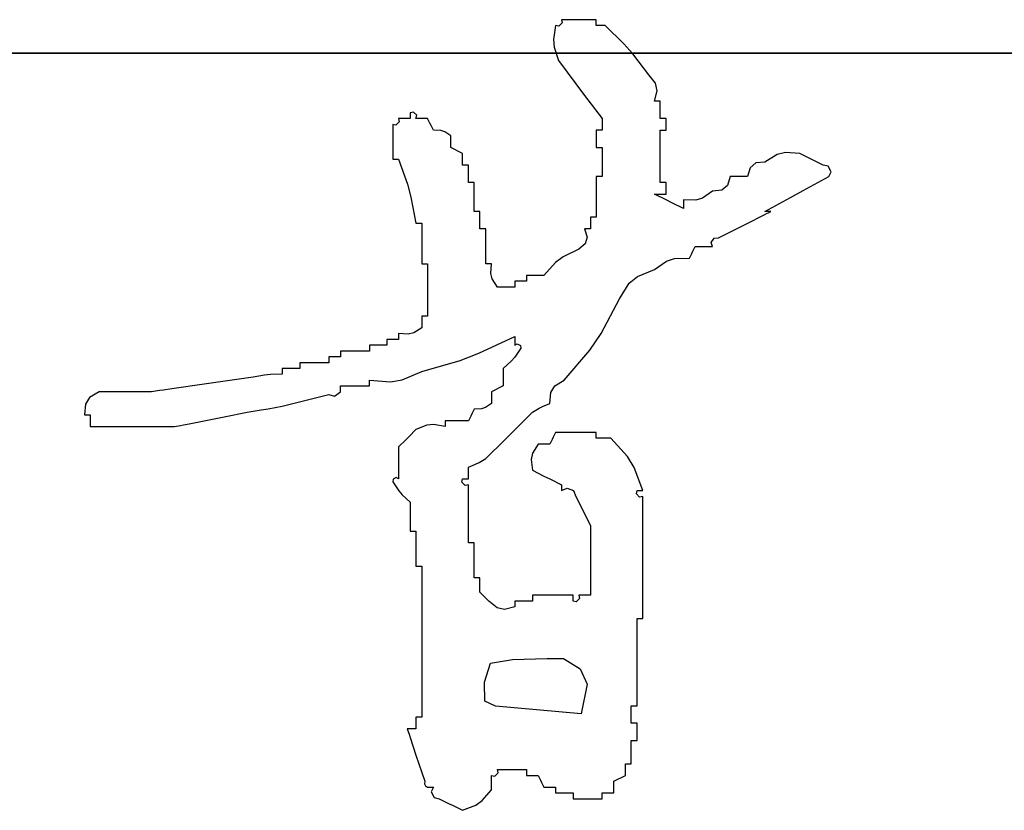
# Model space of a CAD drawing. Extents: x 797781 to 1255204, y 21234 to 1024248.
# Tile 106 of 256: x 1023424 to 1024069, y 57992 to 58511. Entities that reach past the tile are written whole.
import ezdxf

# ---------------------------------------------------------------- set-up
doc = ezdxf.new("R2010")
doc.units = 0
doc.header["$LTSCALE"] = 1000
doc.header["$MEASUREMENT"] = 0
doc.layers.add('230303生产综合楼-平面图_t8$0$图框', color=4, linetype='Continuous', lineweight=35)

# ---------------------------------------------------------------- blocks, each defined once
blk = doc.blocks.new('dianziqianminggry')
for p, q in [((0.069871, 0.086386), (0.069798, 0.085881)), ((0.069988, 0.08636), (0.069871, 0.086386)), ((0.070108, 0.08648), (0.069988, 0.08636)), ((0.070591, 0.086598), (0.070083, 0.086598)), ((0.070083, 0.086598), (0.070108, 0.08648)), ((0.070845, 0.086598), (0.070591, 0.086598)), ((0.071353, 0.086598), (0.070845, 0.086598)), ((0.071353, 0.086513), (0.071353, 0.086598)), ((0.071353, 0.08647), (0.071353, 0.086513)), ((0.071353, 0.086386), (0.071353, 0.08647)), ((0.07148, 0.086386), (0.071353, 0.086386)), ((0.071544, 0.086386), (0.07148, 0.086386)), ((0.071671, 0.086386), (0.071544, 0.086386)), ((0.072359, 0.085717), (0.071671, 0.086386)), ((0.069798, 0.085881), (0.069822, 0.085601)), ((0.072681, 0.085353), (0.072359, 0.085717)), ((0.069822, 0.085601), (0.069977, 0.085115)), ((0.073259, 0.084586), (0.072681, 0.085353)), ((0.069977, 0.085115), (0.070604, 0.084263)), ((0.070604, 0.084263), (0.070922, 0.083839)), ((0.073505, 0.084283), (0.073259, 0.084586)), ((0.073565, 0.084012), (0.073505, 0.084283)), ((0.07347, 0.083633), (0.073565, 0.084012)), ((0.070922, 0.083839), (0.071565, 0.082998)), ((0.073555, 0.083633), (0.07347, 0.083633)), ((0.073597, 0.083633), (0.073555, 0.083633)), ((0.073682, 0.083633), (0.073597, 0.083633)), ((0.073682, 0.083379), (0.073682, 0.083633)), ((0.064695, 0.083235), (0.064578, 0.08321)), ((0.064578, 0.08321), (0.064578, 0.083125)), ((0.064815, 0.083115), (0.064695, 0.083235)), ((0.073682, 0.083252), (0.073682, 0.083379)), ((0.073682, 0.082998), (0.073682, 0.083252)), ((0.06418, 0.082881), (0.064059, 0.082761)), ((0.064324, 0.082998), (0.064154, 0.082998)), ((0.064154, 0.082998), (0.06418, 0.082881)), ((0.064408, 0.082998), (0.064324, 0.082998)), ((0.064578, 0.082998), (0.064408, 0.082998)), ((0.064578, 0.083125), (0.064578, 0.083083)), ((0.064578, 0.083083), (0.064578, 0.082998)), ((0.064789, 0.082998), (0.064815, 0.083115)), ((0.064959, 0.082998), (0.064789, 0.082998)), ((0.065043, 0.082998), (0.064959, 0.082998)), ((0.065213, 0.082998), (0.065043, 0.082998)), ((0.065297, 0.082829), (0.065213, 0.082998)), ((0.06534, 0.082744), (0.065297, 0.082829)), ((0.071565, 0.082998), (0.071565, 0.082829)), ((0.071565, 0.082829), (0.071565, 0.082744)), ((0.073767, 0.082998), (0.073682, 0.082998)), ((0.073809, 0.082998), (0.073767, 0.082998)), ((0.073894, 0.082998), (0.073809, 0.082998)), ((0.073894, 0.082829), (0.073894, 0.082998)), ((0.073894, 0.082744), (0.073894, 0.082829)), ((0.064059, 0.082761), (0.063942, 0.082786)), ((0.063942, 0.082786), (0.063942, 0.082278)), ((0.065425, 0.082575), (0.06534, 0.082744)), ((0.065692, 0.082566), (0.065425, 0.082575)), ((0.06584, 0.082517), (0.065692, 0.082566)), ((0.06606, 0.082363), (0.06584, 0.082517)), ((0.071438, 0.082575), (0.071353, 0.082575)), ((0.071353, 0.082575), (0.071353, 0.082321)), ((0.07148, 0.082575), (0.071438, 0.082575)), ((0.071565, 0.082575), (0.07148, 0.082575)), ((0.071565, 0.082744), (0.071565, 0.082575)), ((0.073682, 0.081812), (0.073682, 0.082575)), ((0.073682, 0.082575), (0.073767, 0.082575)), ((0.073767, 0.082575), (0.073809, 0.082575)), ((0.073809, 0.082575), (0.073894, 0.082575)), ((0.073894, 0.082575), (0.073894, 0.082744)), ((0.063942, 0.082278), (0.063942, 0.082024)), ((0.06606, 0.082194), (0.06606, 0.082363)), ((0.06606, 0.082109), (0.06606, 0.082194)), ((0.06606, 0.081939), (0.06606, 0.082109)), ((0.071353, 0.082321), (0.071353, 0.082194)), ((0.071353, 0.082194), (0.071353, 0.081939)), ((0.063942, 0.082024), (0.063942, 0.081516)), ((0.066229, 0.081855), (0.06606, 0.081939)), ((0.066314, 0.081812), (0.066229, 0.081855)), ((0.066483, 0.081728), (0.066314, 0.081812)), ((0.066483, 0.081558), (0.066483, 0.081728)), ((0.071353, 0.081939), (0.071438, 0.081939)), ((0.071438, 0.081939), (0.07148, 0.081939)), ((0.07148, 0.081939), (0.071565, 0.081939)), ((0.071565, 0.081939), (0.071565, 0.081516)), ((0.073682, 0.081431), (0.073682, 0.081812)), ((0.078241, 0.081766), (0.077936, 0.08169)), ((0.078763, 0.081728), (0.078241, 0.081766)), ((0.079102, 0.081558), (0.078763, 0.081728)), ((0.063942, 0.081516), (0.064027, 0.081516)), ((0.064027, 0.081516), (0.064069, 0.081516)), ((0.064069, 0.081516), (0.064154, 0.081516)), ((0.064154, 0.081516), (0.064476, 0.080605)), ((0.066483, 0.081474), (0.066483, 0.081558)), ((0.066483, 0.081304), (0.066483, 0.081474)), ((0.071565, 0.081516), (0.071565, 0.081304)), ((0.073682, 0.080669), (0.073682, 0.081431)), ((0.077164, 0.081378), (0.076949, 0.081199)), ((0.077493, 0.08141), (0.077164, 0.081378)), ((0.077936, 0.08169), (0.077493, 0.08141)), ((0.079272, 0.081474), (0.079102, 0.081558)), ((0.07961, 0.081304), (0.079272, 0.081474)), ((0.066568, 0.081304), (0.066483, 0.081304)), ((0.06661, 0.081304), (0.066568, 0.081304)), ((0.066695, 0.081304), (0.06661, 0.081304)), ((0.066695, 0.08105), (0.066695, 0.081304)), ((0.066695, 0.080923), (0.066695, 0.08105)), ((0.071565, 0.081304), (0.071565, 0.080881)), ((0.076949, 0.081199), (0.076858, 0.080881)), ((0.079796, 0.081265), (0.07961, 0.081304)), ((0.079902, 0.081052), (0.079796, 0.081265)), ((0.079822, 0.080881), (0.079902, 0.081052)), ((0.066695, 0.080669), (0.066695, 0.080923)), ((0.06678, 0.080669), (0.066695, 0.080669)), ((0.066822, 0.080669), (0.06678, 0.080669)), ((0.066907, 0.080669), (0.066822, 0.080669)), ((0.066907, 0.080246), (0.066907, 0.080669)), ((0.071438, 0.080881), (0.071353, 0.080881)), ((0.071353, 0.080881), (0.071353, 0.080288)), ((0.07148, 0.080881), (0.071438, 0.080881)), ((0.071565, 0.080881), (0.07148, 0.080881)), ((0.073767, 0.080669), (0.073682, 0.080669)), ((0.073809, 0.080669), (0.073767, 0.080669)), ((0.073894, 0.080669), (0.073809, 0.080669)), ((0.073894, 0.0805), (0.073894, 0.080669)), ((0.076223, 0.080881), (0.076132, 0.080563)), ((0.076477, 0.080881), (0.076223, 0.080881)), ((0.076604, 0.080881), (0.076477, 0.080881)), ((0.076858, 0.080881), (0.076604, 0.080881)), ((0.078889, 0.080375), (0.079822, 0.080881)), ((0.064476, 0.080605), (0.064604, 0.080135)), ((0.071353, 0.080288), (0.071353, 0.079992)), ((0.073894, 0.080415), (0.073894, 0.0805)), ((0.073894, 0.080246), (0.073894, 0.080415)), ((0.075588, 0.080351), (0.075223, 0.080101)), ((0.075917, 0.080384), (0.075588, 0.080351)), ((0.076132, 0.080563), (0.075917, 0.080384)), ((0.078423, 0.080121), (0.078889, 0.080375)), ((0.064604, 0.080135), (0.064789, 0.079187)), ((0.066907, 0.080034), (0.066907, 0.080246)), ((0.066907, 0.07961), (0.066907, 0.080034)), ((0.071353, 0.079992), (0.071353, 0.079399)), ((0.073894, 0.080034), (0.07347, 0.080246)), ((0.07347, 0.080246), (0.07364, 0.080246)), ((0.07364, 0.080246), (0.073724, 0.080246)), ((0.073724, 0.080246), (0.073894, 0.080246)), ((0.074105, 0.079928), (0.073894, 0.080034)), ((0.074971, 0.080026), (0.074529, 0.080034)), ((0.074529, 0.080034), (0.074529, 0.079907)), ((0.075223, 0.080101), (0.074971, 0.080026)), ((0.077493, 0.07961), (0.078423, 0.080121)), ((0.066991, 0.07961), (0.066907, 0.07961)), ((0.067034, 0.07961), (0.066991, 0.07961)), ((0.067118, 0.07961), (0.067034, 0.07961)), ((0.067118, 0.079356), (0.067118, 0.07961)), ((0.074529, 0.079716), (0.074105, 0.079928)), ((0.074529, 0.079907), (0.074529, 0.079843)), ((0.074529, 0.079843), (0.074529, 0.079716)), ((0.077578, 0.07961), (0.077493, 0.07961)), ((0.07762, 0.07961), (0.077578, 0.07961)), ((0.07762, 0.079568), (0.077705, 0.07961)), ((0.077705, 0.07961), (0.07762, 0.07961)), ((0.067118, 0.079229), (0.067118, 0.079356)), ((0.067118, 0.078975), (0.067118, 0.079229)), ((0.071226, 0.079399), (0.071141, 0.079399)), ((0.071141, 0.079399), (0.071141, 0.079229)), ((0.071141, 0.079229), (0.071141, 0.079145)), ((0.071268, 0.079399), (0.071226, 0.079399)), ((0.071353, 0.079399), (0.071268, 0.079399)), ((0.076816, 0.079166), (0.077493, 0.079505)), ((0.077493, 0.079505), (0.077578, 0.079547)), ((0.077578, 0.079547), (0.07762, 0.079568)), ((0.064789, 0.079187), (0.064874, 0.079187)), ((0.064874, 0.079187), (0.064916, 0.079187)), ((0.064916, 0.079187), (0.065001, 0.079187)), ((0.065001, 0.079187), (0.065001, 0.078594)), ((0.067203, 0.078975), (0.067118, 0.078975)), ((0.067245, 0.078975), (0.067203, 0.078975)), ((0.06733, 0.078975), (0.067245, 0.078975)), ((0.06733, 0.078467), (0.06733, 0.078975)), ((0.071014, 0.078975), (0.070929, 0.078975)), ((0.070929, 0.078975), (0.071024, 0.078682)), ((0.071057, 0.078975), (0.071014, 0.078975)), ((0.071141, 0.078975), (0.071057, 0.078975)), ((0.071141, 0.079145), (0.071141, 0.078975)), ((0.075799, 0.078658), (0.076477, 0.078996)), ((0.076477, 0.078996), (0.076816, 0.079166)), ((0.065001, 0.078594), (0.065001, 0.078298)), ((0.071024, 0.078682), (0.070953, 0.078434)), ((0.07554, 0.078485), (0.075647, 0.078646)), ((0.075647, 0.078646), (0.075799, 0.078658)), ((0.065001, 0.078298), (0.065001, 0.077705)), ((0.06733, 0.078213), (0.06733, 0.078467)), ((0.06733, 0.077705), (0.06733, 0.078213)), ((0.070718, 0.078234), (0.070146, 0.077958)), ((0.070953, 0.078434), (0.070718, 0.078234)), ((0.074825, 0.078086), (0.074868, 0.078171)), ((0.074868, 0.078171), (0.074952, 0.07834)), ((0.074952, 0.07834), (0.075206, 0.07834)), ((0.075206, 0.07834), (0.075333, 0.07834)), ((0.075333, 0.07834), (0.075588, 0.07834)), ((0.075588, 0.07834), (0.07554, 0.078485)), ((0.070146, 0.077958), (0.069872, 0.077754)), ((0.07347, 0.077493), (0.073909, 0.077801)), ((0.073909, 0.077801), (0.074205, 0.0779)), ((0.074205, 0.0779), (0.074741, 0.077917)), ((0.074741, 0.077917), (0.074825, 0.078086)), ((0.065001, 0.077705), (0.065086, 0.077705)), ((0.065086, 0.077705), (0.065128, 0.077705)), ((0.065128, 0.077705), (0.065213, 0.077705)), ((0.065213, 0.077705), (0.065213, 0.076943)), ((0.067415, 0.077705), (0.06733, 0.077705)), ((0.067457, 0.077705), (0.067415, 0.077705)), ((0.067542, 0.077705), (0.067457, 0.077705)), ((0.067516, 0.077357), (0.067542, 0.077705)), ((0.069872, 0.077754), (0.069447, 0.077281)), ((0.072855, 0.07725), (0.07347, 0.077493)), ((0.067567, 0.077153), (0.067516, 0.077357)), ((0.067754, 0.076858), (0.067567, 0.077153)), ((0.068558, 0.07707), (0.068389, 0.07707)), ((0.068389, 0.07707), (0.068389, 0.076985)), ((0.068643, 0.07707), (0.068558, 0.07707)), ((0.068812, 0.07707), (0.068643, 0.07707)), ((0.069066, 0.077281), (0.068812, 0.077281)), ((0.068812, 0.077281), (0.068812, 0.077197)), ((0.068812, 0.077197), (0.068812, 0.077154)), ((0.068812, 0.077154), (0.068812, 0.07707)), ((0.069193, 0.077281), (0.069066, 0.077281)), ((0.069447, 0.077281), (0.069193, 0.077281)), ((0.07255, 0.076996), (0.072855, 0.07725)), ((0.065213, 0.076943), (0.065213, 0.076562)), ((0.068008, 0.076858), (0.067754, 0.076858)), ((0.068135, 0.076858), (0.068008, 0.076858)), ((0.068389, 0.076858), (0.068135, 0.076858)), ((0.068389, 0.076985), (0.068389, 0.076943)), ((0.068389, 0.076943), (0.068389, 0.076858)), ((0.0722, 0.076434), (0.07255, 0.076996)), ((0.065213, 0.076562), (0.065213, 0.075799)), ((0.071526, 0.07517), (0.0722, 0.076434)), ((0.065086, 0.075799), (0.065001, 0.075799)), ((0.065001, 0.075799), (0.065001, 0.07563)), ((0.065001, 0.07563), (0.065001, 0.075545)), ((0.065128, 0.075799), (0.065086, 0.075799)), ((0.065213, 0.075799), (0.065128, 0.075799)), ((0.065001, 0.075376), (0.064706, 0.07519)), ((0.065001, 0.075545), (0.065001, 0.075376)), ((0.0639, 0.074952), (0.063731, 0.074952)), ((0.063731, 0.074952), (0.063731, 0.074868)), ((0.063985, 0.074952), (0.0639, 0.074952)), ((0.064154, 0.074952), (0.063985, 0.074952)), ((0.064502, 0.075139), (0.064154, 0.075164)), ((0.064154, 0.075164), (0.064154, 0.075079)), ((0.064154, 0.075079), (0.064154, 0.075037)), ((0.064154, 0.075037), (0.064154, 0.074952)), ((0.064706, 0.07519), (0.064502, 0.075139)), ((0.067077, 0.074447), (0.068389, 0.075058)), ((0.068389, 0.075058), (0.068389, 0.074931)), ((0.068389, 0.074931), (0.068389, 0.074868)), ((0.071115, 0.074564), (0.071526, 0.07517)), ((0.06335, 0.074741), (0.063095, 0.074741)), ((0.063095, 0.074741), (0.063095, 0.074656)), ((0.063095, 0.074656), (0.063095, 0.074614)), ((0.063095, 0.074614), (0.063095, 0.074529)), ((0.063477, 0.074741), (0.06335, 0.074741)), ((0.063731, 0.074741), (0.063477, 0.074741)), ((0.063731, 0.074868), (0.063731, 0.074825)), ((0.063731, 0.074825), (0.063731, 0.074741)), ((0.0686, 0.074635), (0.068383, 0.07431)), ((0.068389, 0.074868), (0.068389, 0.074741)), ((0.068389, 0.074741), (0.06847, 0.074789)), ((0.06847, 0.074789), (0.06859, 0.074729)), ((0.06859, 0.074729), (0.0686, 0.074635)), ((0.070188, 0.07347), (0.071115, 0.074564)), ((0.061783, 0.074317), (0.061613, 0.074317)), ((0.061613, 0.074317), (0.061613, 0.074232)), ((0.061613, 0.074232), (0.061613, 0.07419)), ((0.061867, 0.074317), (0.061783, 0.074317)), ((0.062037, 0.074317), (0.061867, 0.074317)), ((0.06246, 0.074529), (0.062037, 0.074529)), ((0.062037, 0.074529), (0.062037, 0.074444)), ((0.062037, 0.074444), (0.062037, 0.074402)), ((0.062037, 0.074402), (0.062037, 0.074317)), ((0.062672, 0.074529), (0.06246, 0.074529)), ((0.063095, 0.074529), (0.062672, 0.074529)), ((0.066391, 0.07419), (0.067077, 0.074447)), ((0.068383, 0.07431), (0.068253, 0.074158)), ((0.060174, 0.073894), (0.05992, 0.073894)), ((0.05992, 0.073894), (0.05992, 0.073809)), ((0.060301, 0.073894), (0.060174, 0.073894)), ((0.060555, 0.073894), (0.060301, 0.073894)), ((0.060978, 0.074105), (0.060555, 0.074105)), ((0.060555, 0.074105), (0.060555, 0.074021)), ((0.060555, 0.074021), (0.060555, 0.073978)), ((0.060555, 0.073978), (0.060555, 0.073894)), ((0.06119, 0.074105), (0.060978, 0.074105)), ((0.061613, 0.074105), (0.06119, 0.074105)), ((0.061613, 0.07419), (0.061613, 0.074105)), ((0.065001, 0.073788), (0.066391, 0.07419)), ((0.068253, 0.074158), (0.067965, 0.073894)), ((0.067965, 0.073894), (0.067965, 0.07364)), ((0.058861, 0.073576), (0.057675, 0.073407)), ((0.059279, 0.073656), (0.058861, 0.073576)), ((0.059494, 0.073678), (0.059279, 0.073656)), ((0.05992, 0.073682), (0.059494, 0.073678)), ((0.05992, 0.073809), (0.05992, 0.073767)), ((0.05992, 0.073767), (0.05992, 0.073682)), ((0.063866, 0.073412), (0.064291, 0.073482)), ((0.064291, 0.073482), (0.065001, 0.073788)), ((0.067965, 0.07364), (0.067965, 0.073513)), ((0.067965, 0.073513), (0.067965, 0.073259)), ((0.055897, 0.073153), (0.0556, 0.07311)), ((0.057082, 0.073322), (0.055897, 0.073153)), ((0.057675, 0.073407), (0.057082, 0.073322)), ((0.062035, 0.073047), (0.062037, 0.073259)), ((0.062037, 0.073259), (0.06246, 0.073259)), ((0.06246, 0.073259), (0.062672, 0.073259)), ((0.062672, 0.073259), (0.063095, 0.073259)), ((0.063095, 0.073386), (0.063095, 0.07347)), ((0.063095, 0.07347), (0.063866, 0.073412)), ((0.063095, 0.073343), (0.063095, 0.073386)), ((0.063095, 0.073259), (0.063095, 0.073343)), ((0.067711, 0.073131), (0.067542, 0.073047)), ((0.067796, 0.073174), (0.067711, 0.073131)), ((0.067965, 0.073259), (0.067796, 0.073174)), ((0.069695, 0.073021), (0.069847, 0.073264)), ((0.069847, 0.073264), (0.070188, 0.07347)), ((0.052908, 0.07284), (0.052757, 0.072598)), ((0.05325, 0.073047), (0.052908, 0.07284)), ((0.054012, 0.073047), (0.05325, 0.073047)), ((0.054393, 0.073047), (0.054012, 0.073047)), ((0.055156, 0.073047), (0.054393, 0.073047)), ((0.055452, 0.073089), (0.055156, 0.073047)), ((0.0556, 0.07311), (0.055452, 0.073089)), ((0.060597, 0.072687), (0.060936, 0.072772)), ((0.060936, 0.072772), (0.061613, 0.072941)), ((0.061613, 0.072941), (0.061817, 0.072883)), ((0.061817, 0.072883), (0.062035, 0.073047)), ((0.067542, 0.073047), (0.067542, 0.072877)), ((0.067542, 0.072877), (0.067542, 0.072793)), ((0.067542, 0.072793), (0.067542, 0.072623)), ((0.069659, 0.072623), (0.069695, 0.073021)), ((0.052757, 0.072598), (0.052721, 0.0722)), ((0.059158, 0.072387), (0.059412, 0.072429)), ((0.059412, 0.072429), (0.05992, 0.072517)), ((0.05992, 0.072517), (0.060597, 0.072687)), ((0.066907, 0.072412), (0.066822, 0.072242)), ((0.067174, 0.07242), (0.066907, 0.072412)), ((0.067323, 0.07247), (0.067174, 0.07242)), ((0.067542, 0.072623), (0.067323, 0.07247)), ((0.069024, 0.072306), (0.06927, 0.072448)), ((0.06927, 0.072448), (0.069398, 0.072512)), ((0.069398, 0.072512), (0.069659, 0.072623)), ((0.052721, 0.0722), (0.052805, 0.0722)), ((0.052805, 0.0722), (0.052848, 0.0722)), ((0.052848, 0.0722), (0.052932, 0.0722)), ((0.052932, 0.0722), (0.052932, 0.07203)), ((0.056532, 0.071882), (0.057379, 0.072052)), ((0.057379, 0.072052), (0.057802, 0.072136)), ((0.057802, 0.072136), (0.058649, 0.072306)), ((0.058649, 0.072306), (0.059158, 0.072387)), ((0.06678, 0.072158), (0.066695, 0.071988)), ((0.066822, 0.072242), (0.06678, 0.072158)), ((0.068346, 0.071628), (0.069024, 0.072306)), ((0.052932, 0.07203), (0.052932, 0.071946)), ((0.052932, 0.071946), (0.052932, 0.071776)), ((0.052932, 0.071776), (0.05416, 0.071776)), ((0.05416, 0.071776), (0.054775, 0.071776)), ((0.054775, 0.071776), (0.056003, 0.071776)), ((0.056003, 0.071776), (0.056214, 0.071819)), ((0.056214, 0.071819), (0.05632, 0.07184)), ((0.05632, 0.07184), (0.056532, 0.071882)), ((0.065186, 0.071824), (0.064789, 0.071671)), ((0.065429, 0.071848), (0.065186, 0.071824)), ((0.065848, 0.071776), (0.065429, 0.071848)), ((0.066187, 0.071988), (0.065848, 0.071988)), ((0.065848, 0.071988), (0.065848, 0.071903)), ((0.065848, 0.071903), (0.065848, 0.071861)), ((0.065848, 0.071861), (0.065848, 0.071776)), ((0.066356, 0.071988), (0.066187, 0.071988)), ((0.066695, 0.071988), (0.066356, 0.071988)), ((0.064535, 0.071416), (0.064408, 0.071289)), ((0.064789, 0.071671), (0.064535, 0.071416)), ((0.068008, 0.071289), (0.068346, 0.071628)), ((0.069786, 0.071395), (0.069744, 0.071311)), ((0.069871, 0.071565), (0.069786, 0.071395)), ((0.070464, 0.071565), (0.069871, 0.071565)), ((0.07076, 0.071565), (0.070464, 0.071565)), ((0.071353, 0.071565), (0.07076, 0.071565)), ((0.071353, 0.07148), (0.071353, 0.071565)), ((0.071353, 0.071438), (0.071353, 0.07148)), ((0.071353, 0.071353), (0.071353, 0.071438)), ((0.071565, 0.071353), (0.071353, 0.071353)), ((0.071671, 0.071353), (0.071565, 0.071353)), ((0.071882, 0.071353), (0.071671, 0.071353)), ((0.072486, 0.070694), (0.071882, 0.071353)), ((0.064408, 0.071289), (0.064154, 0.071035)), ((0.064154, 0.071035), (0.064154, 0.07057)), ((0.06733, 0.070612), (0.068008, 0.071289)), ((0.069236, 0.071141), (0.069036, 0.070806)), ((0.069405, 0.071141), (0.069236, 0.071141)), ((0.06949, 0.071141), (0.069405, 0.071141)), ((0.069659, 0.071141), (0.06949, 0.071141)), ((0.069744, 0.071311), (0.069659, 0.071141)), ((0.067084, 0.07047), (0.06733, 0.070612)), ((0.069036, 0.070806), (0.068985, 0.070577)), ((0.072736, 0.070285), (0.072486, 0.070694)), ((0.064154, 0.07057), (0.064154, 0.070337)), ((0.064154, 0.070337), (0.064154, 0.069871)), ((0.066695, 0.070294), (0.066956, 0.070406)), ((0.066695, 0.070125), (0.066695, 0.070294)), ((0.066956, 0.070406), (0.067084, 0.07047)), ((0.068985, 0.070577), (0.069024, 0.070188)), ((0.073047, 0.069447), (0.072736, 0.070285)), ((0.064073, 0.069919), (0.063953, 0.069859)), ((0.064154, 0.069871), (0.064073, 0.069919)), ((0.066695, 0.07004), (0.066695, 0.070125)), ((0.066695, 0.069871), (0.066695, 0.07004)), ((0.069024, 0.070188), (0.069447, 0.069977)), ((0.069447, 0.069977), (0.069659, 0.069871)), ((0.063953, 0.069859), (0.063942, 0.069765)), ((0.063942, 0.069765), (0.064159, 0.06944)), ((0.066458, 0.069754), (0.066483, 0.069871)), ((0.066578, 0.069634), (0.066458, 0.069754)), ((0.066483, 0.069871), (0.066568, 0.069871)), ((0.066568, 0.069871), (0.06661, 0.069871)), ((0.066695, 0.069659), (0.066578, 0.069634)), ((0.06661, 0.069871), (0.066695, 0.069871)), ((0.066695, 0.068812), (0.066695, 0.069659)), ((0.069659, 0.069871), (0.070083, 0.069659)), ((0.070083, 0.069659), (0.070083, 0.069574)), ((0.070083, 0.069574), (0.070083, 0.069532)), ((0.064159, 0.06944), (0.06429, 0.069288)), ((0.06429, 0.069288), (0.064578, 0.069024)), ((0.070083, 0.069447), (0.070293, 0.069535)), ((0.070083, 0.069532), (0.070083, 0.069447)), ((0.070293, 0.069535), (0.07052, 0.069444)), ((0.07052, 0.069444), (0.070612, 0.069236)), ((0.070612, 0.069236), (0.070824, 0.068812)), ((0.07281, 0.06933), (0.072835, 0.069447)), ((0.07293, 0.06921), (0.07281, 0.06933)), ((0.072835, 0.069447), (0.07292, 0.069447)), ((0.07292, 0.069447), (0.072962, 0.069447)), ((0.073047, 0.069236), (0.07293, 0.06921)), ((0.072962, 0.069447), (0.073047, 0.069447)), ((0.073047, 0.067457), (0.073047, 0.069236)), ((0.064578, 0.069024), (0.064578, 0.0686)), ((0.064578, 0.0686), (0.064578, 0.068389)), ((0.066695, 0.068389), (0.066695, 0.068812)), ((0.070824, 0.068812), (0.070929, 0.0686)), ((0.070929, 0.0686), (0.071141, 0.068177)), ((0.064578, 0.068389), (0.064578, 0.067965)), ((0.066695, 0.067542), (0.066695, 0.068389)), ((0.071141, 0.068177), (0.071141, 0.067161)), ((0.064578, 0.067965), (0.064662, 0.067965)), ((0.064662, 0.067965), (0.064705, 0.067965)), ((0.064705, 0.067965), (0.064789, 0.067965)), ((0.064789, 0.067965), (0.064789, 0.067457)), ((0.064789, 0.067457), (0.064789, 0.067203)), ((0.06678, 0.067542), (0.066695, 0.067542)), ((0.066822, 0.067542), (0.06678, 0.067542)), ((0.066907, 0.067542), (0.066822, 0.067542)), ((0.066907, 0.067034), (0.066907, 0.067542)), ((0.073047, 0.066568), (0.073047, 0.067457)), ((0.064789, 0.067203), (0.064789, 0.066695)), ((0.066907, 0.06678), (0.066907, 0.067034)), ((0.071141, 0.067161), (0.071141, 0.066653)), ((0.064789, 0.066695), (0.064874, 0.066695)), ((0.064874, 0.066695), (0.064916, 0.066695)), ((0.064916, 0.066695), (0.065001, 0.066695)), ((0.065001, 0.066695), (0.065001, 0.064493)), ((0.066907, 0.066271), (0.066907, 0.06678)), ((0.071141, 0.066653), (0.071141, 0.065636)), ((0.073047, 0.064789), (0.073047, 0.066568)), ((0.066991, 0.066271), (0.066907, 0.066271)), ((0.067034, 0.066271), (0.066991, 0.066271)), ((0.067118, 0.066271), (0.067034, 0.066271)), ((0.067118, 0.06606), (0.067118, 0.066271)), ((0.067118, 0.065954), (0.067118, 0.06606)), ((0.067118, 0.065742), (0.067118, 0.065954)), ((0.067245, 0.065615), (0.067118, 0.065742)), ((0.067309, 0.065552), (0.067245, 0.065615)), ((0.069617, 0.065636), (0.069024, 0.065636)), ((0.069024, 0.065636), (0.069024, 0.065552)), ((0.069913, 0.065636), (0.069617, 0.065636)), ((0.070506, 0.065636), (0.069913, 0.065636)), ((0.070506, 0.065552), (0.070506, 0.065636)), ((0.070887, 0.065636), (0.070718, 0.065636)), ((0.070718, 0.065636), (0.070743, 0.065519)), ((0.070972, 0.065636), (0.070887, 0.065636)), ((0.071141, 0.065636), (0.070972, 0.065636)), ((0.067436, 0.065425), (0.067309, 0.065552)), ((0.067739, 0.065178), (0.067436, 0.065425)), ((0.068643, 0.065425), (0.068389, 0.065425)), ((0.068389, 0.065425), (0.068389, 0.06534)), ((0.068389, 0.06534), (0.068389, 0.065297)), ((0.068389, 0.065297), (0.068389, 0.065213)), ((0.06877, 0.065425), (0.068643, 0.065425)), ((0.069024, 0.065425), (0.06877, 0.065425)), ((0.069024, 0.065552), (0.069024, 0.065509)), ((0.069024, 0.065509), (0.069024, 0.065425)), ((0.070506, 0.065509), (0.070506, 0.065552)), ((0.070506, 0.065425), (0.070506, 0.065509)), ((0.070623, 0.065399), (0.070506, 0.065425)), ((0.070743, 0.065519), (0.070623, 0.065399)), ((0.06801, 0.065118), (0.067739, 0.065178)), ((0.068389, 0.065213), (0.06801, 0.065118)), ((0.072835, 0.063519), (0.072835, 0.064789)), ((0.072835, 0.064789), (0.07292, 0.064789)), ((0.07292, 0.064789), (0.072962, 0.064789)), ((0.072962, 0.064789), (0.073047, 0.064789)), ((0.065001, 0.064493), (0.065001, 0.063392)), ((0.072835, 0.062884), (0.072835, 0.063519)), ((0.065001, 0.063392), (0.065001, 0.06119)), ((0.072835, 0.061613), (0.072835, 0.062884)), ((0.072623, 0.061359), (0.072623, 0.061613)), ((0.072623, 0.061613), (0.072708, 0.061613)), ((0.072623, 0.061232), (0.072623, 0.061359)), ((0.072708, 0.061613), (0.07275, 0.061613)), ((0.07275, 0.061613), (0.072835, 0.061613)), ((0.064874, 0.06119), (0.064789, 0.06119)), ((0.064789, 0.06119), (0.064789, 0.061021)), ((0.064789, 0.061021), (0.064789, 0.060936)), ((0.064789, 0.060936), (0.064789, 0.060766)), ((0.064916, 0.06119), (0.064874, 0.06119)), ((0.065001, 0.06119), (0.064916, 0.06119)), ((0.072623, 0.060978), (0.072623, 0.061232)), ((0.072708, 0.060978), (0.072623, 0.060978)), ((0.07275, 0.060978), (0.072708, 0.060978)), ((0.072835, 0.060978), (0.07275, 0.060978)), ((0.072835, 0.060724), (0.072835, 0.060978)), ((0.064599, 0.060766), (0.064472, 0.060766)), ((0.064472, 0.060766), (0.064514, 0.060639)), ((0.064514, 0.060639), (0.064535, 0.060576)), ((0.064535, 0.060576), (0.064578, 0.060449)), ((0.064662, 0.060766), (0.064599, 0.060766)), ((0.064789, 0.060766), (0.064662, 0.060766)), ((0.072835, 0.060597), (0.072835, 0.060724)), ((0.072835, 0.060343), (0.072835, 0.060597)), ((0.064578, 0.060449), (0.064789, 0.059814)), ((0.072623, 0.060004), (0.072623, 0.060343)), ((0.072623, 0.060343), (0.072708, 0.060343)), ((0.072708, 0.060343), (0.07275, 0.060343)), ((0.07275, 0.060343), (0.072835, 0.060343)), ((0.072623, 0.059835), (0.072623, 0.060004)), ((0.064789, 0.059814), (0.064895, 0.059496)), ((0.072623, 0.059496), (0.072623, 0.059835)), ((0.064895, 0.059496), (0.065107, 0.058861)), ((0.067659, 0.059047), (0.067779, 0.059167)), ((0.067779, 0.059167), (0.067754, 0.059284)), ((0.067754, 0.059284), (0.068177, 0.059284)), ((0.068177, 0.059284), (0.068389, 0.059284)), ((0.068389, 0.059284), (0.068812, 0.059284)), ((0.068812, 0.059284), (0.068812, 0.0592)), ((0.068812, 0.0592), (0.068812, 0.059157)), ((0.068812, 0.059157), (0.068812, 0.059073)), ((0.072412, 0.059327), (0.072412, 0.059496)), ((0.072412, 0.059496), (0.072496, 0.059496)), ((0.072412, 0.059242), (0.072412, 0.059327)), ((0.072412, 0.059073), (0.072412, 0.059242)), ((0.072496, 0.059496), (0.072539, 0.059496)), ((0.072539, 0.059496), (0.072623, 0.059496)), ((0.065107, 0.058861), (0.065094, 0.058767)), ((0.067542, 0.058861), (0.067542, 0.059073)), ((0.067542, 0.059073), (0.067659, 0.059047)), ((0.067542, 0.058755), (0.067542, 0.058861)), ((0.068812, 0.059073), (0.068982, 0.059073)), ((0.068982, 0.059073), (0.069066, 0.059073)), ((0.069066, 0.059073), (0.069236, 0.059073)), ((0.069236, 0.059073), (0.06932, 0.058903)), ((0.06932, 0.058903), (0.069363, 0.058819)), ((0.069363, 0.058819), (0.069447, 0.058649)), ((0.071988, 0.058861), (0.072158, 0.058946)), ((0.071988, 0.058692), (0.071988, 0.058861)), ((0.072158, 0.058946), (0.072242, 0.058988)), ((0.072242, 0.058988), (0.072412, 0.059073)), ((0.065094, 0.058767), (0.06513, 0.058695)), ((0.06513, 0.058695), (0.065213, 0.058649)), ((0.065213, 0.058649), (0.065297, 0.058649)), ((0.065297, 0.058649), (0.06534, 0.058649)), ((0.06534, 0.058649), (0.065425, 0.058649)), ((0.065425, 0.058649), (0.065344, 0.058478)), ((0.065344, 0.058478), (0.065451, 0.058265)), ((0.067201, 0.058155), (0.067542, 0.058543)), ((0.067542, 0.058543), (0.067542, 0.058755)), ((0.069447, 0.058649), (0.069617, 0.058649)), ((0.069617, 0.058649), (0.069701, 0.058649)), ((0.069701, 0.058649), (0.069871, 0.058649)), ((0.069871, 0.058649), (0.069871, 0.058564)), ((0.069871, 0.058564), (0.069871, 0.058522)), ((0.069871, 0.058522), (0.069871, 0.058437)), ((0.069871, 0.058437), (0.070125, 0.058437)), ((0.070125, 0.058437), (0.070252, 0.058437)), ((0.070252, 0.058437), (0.070506, 0.058437)), ((0.070506, 0.058437), (0.070506, 0.058353)), ((0.071565, 0.058353), (0.071565, 0.058437)), ((0.071565, 0.058437), (0.071734, 0.058437)), ((0.071734, 0.058437), (0.071819, 0.058437)), ((0.071819, 0.058437), (0.071988, 0.058437)), ((0.071988, 0.058607), (0.071988, 0.058692)), ((0.071988, 0.058437), (0.071988, 0.058607)), ((0.065451, 0.058265), (0.065636, 0.058226)), ((0.065636, 0.058226), (0.065975, 0.058056)), ((0.066965, 0.057989), (0.067201, 0.058155)), ((0.070506, 0.058353), (0.070506, 0.05831)), ((0.070506, 0.05831), (0.070506, 0.058226)), ((0.070506, 0.058226), (0.070929, 0.058226)), ((0.070929, 0.058226), (0.071141, 0.058226)), ((0.071141, 0.058226), (0.071565, 0.058226)), ((0.071565, 0.05831), (0.071565, 0.058353)), ((0.071565, 0.058226), (0.071565, 0.05831)), ((0.065975, 0.058056), (0.066144, 0.057972)), ((0.066144, 0.057972), (0.066483, 0.057802)), ((0.066483, 0.057802), (0.066965, 0.057989))]:
    blk.add_line(p, q)
blk.add_lwpolyline([(0.068304, 0.063297), (0.069569, 0.063337), (0.070155, 0.063337), (0.070771, 0.062952), (0.071018, 0.062398), (0.070802, 0.061319), (0.067678, 0.061599), (0.067292, 0.061779), (0.067288, 0.062475), (0.067499, 0.063166), (0.068304, 0.063297)])
blk = doc.blocks.new('230303生产综合楼-平面图_t8$0$图签')
at = {"layer": '230303生产综合楼-平面图_t8$0$图框', "color": 4}
blk.add_line((-4000, 11300), (0, 11300), dxfattribs=at)
at = {"xscale": 12000, "yscale": 12000, "zscale": 12000}
blk.add_blockref('dianziqianminggry', (-2551.74, 10275.52), dxfattribs=at)

msp = doc.modelspace()

# ---------------------------------------------------------------- block references
at = {"xscale": 1.5, "yscale": 1.5, "zscale": 1.5}
msp.add_blockref('230303生产综合楼-平面图_t8$0$图签', (1026344.79, 41538.79), dxfattribs=at)

doc.saveas('drawing.dxf')
